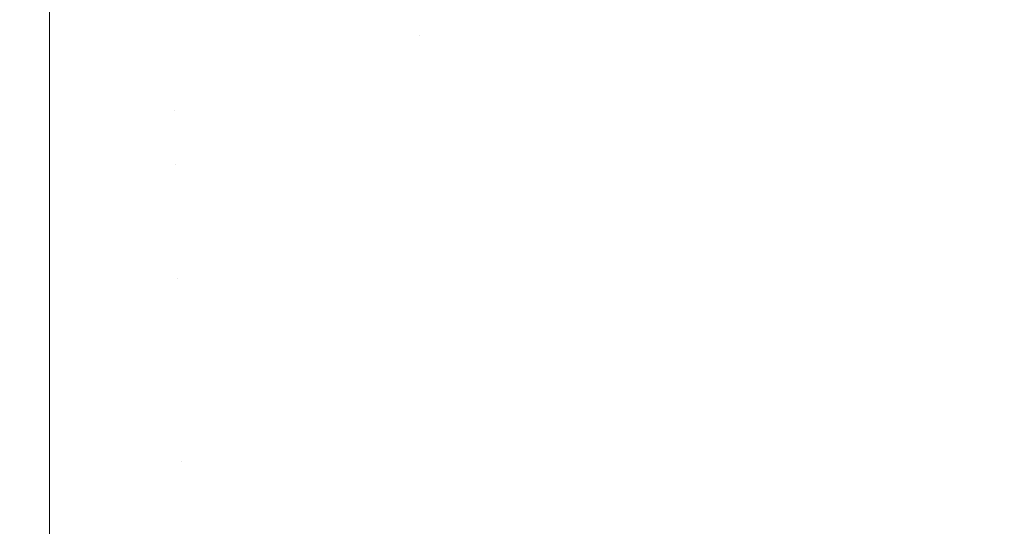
# Model space of a CAD drawing. Header units: centimetres. Extents: x -17.1 to 18.2, y 3.4 to 5.2.
# Tile 200 of 256: x 6.2249 to 6.2631, y 3.6499 to 3.6696. Entities that reach past the tile are written whole.
import ezdxf

# ---------------------------------------------------------------- set-up
doc = ezdxf.new("R2010")
doc.units = ezdxf.units.CM
doc.header["$LTSCALE"] = 2.54
doc.layers.add('Lucido design-1', color=7, linetype='Continuous')

# ---------------------------------------------------------------- blocks, each defined once
blk = doc.blocks.new('Gruppo-4-1')
at = {"color": 7, "linetype": 'Continuous', "lineweight": 9}
blk.add_3dface([(-17.020308, 5.100212, -1872.215514), (-17.020308, 3.500212, -1872.215514), (18.147234, 3.500212, -1872.215514), (18.147234, 5.100212, -1872.215514)], dxfattribs=at)
for points, invisible_edges in [([(18.147234, 5.100212, -1873.015514), (6.24222, 3.601209, -1873.015514), (6.247738, 3.602007, -1873.015514)], 9), ([(6.24222, 3.601209, -1873.015514), (18.147234, 5.100212, -1873.015514), (18.147234, 3.500212, -1873.015514)], 9), ([(18.147234, 5.100212, -1873.015514), (6.247738, 3.602007, -1873.015514), (6.250767, 3.602575, -1873.015514)], 9), ([(6.250767, 3.602575, -1873.015514), (6.253268, 3.603044, -1873.015514), (18.147234, 5.100212, -1873.015514)], 10), ([(18.147234, 5.100212, -1873.015514), (6.253268, 3.603044, -1873.015514), (6.258817, 3.604324, -1873.015514)], 9), ([(18.147234, 5.100212, -1873.015514), (6.258817, 3.604324, -1873.015514), (6.26439, 3.605856, -1873.015514)], 9), ([(6.259869, 3.669454, -1872.992638), (6.259568, 3.671504, -1872.990856), (6.264221, 3.673173, -1872.990856), (6.264563, 3.671138, -1872.992638)], 15), ([(6.254618, 3.672041, -1872.989037), (6.254868, 3.670047, -1872.990856), (6.250126, 3.668808, -1872.990856), (6.249918, 3.670812, -1872.989037)], 15), ([(6.24042, 3.669013, -1872.989037), (6.240298, 3.670962, -1872.987182), (6.242663, 3.671325, -1872.987182)], 11), ([(6.242663, 3.671325, -1872.987182), (6.245183, 3.669801, -1872.989037), (6.24042, 3.669013, -1872.989037)], 11), ([(6.255127, 3.667984, -1872.992638), (6.254868, 3.670047, -1872.990856), (6.259568, 3.671504, -1872.990856), (6.259869, 3.669454, -1872.992638)], 15), ([(-5.099108, 3.670923, -1872.986225), (6.226033, 3.670923, -1872.986225), (6.226033, 3.667771, -1872.989242), (-5.099108, 3.667771, -1872.989242)], 5), ([(6.226033, 3.667771, -1872.989242), (6.226033, 3.670923, -1872.986225), (6.230797, 3.670065, -1872.987182), (6.230838, 3.668108, -1872.989037)], 14), ([(6.235636, 3.668447, -1872.989037), (6.235555, 3.670401, -1872.987182), (6.240298, 3.670962, -1872.987182), (6.24042, 3.669013, -1872.989037)], 15), ([(6.249918, 3.670812, -1872.989037), (6.250126, 3.668808, -1872.990856), (6.24535, 3.667788, -1872.990856), (6.245183, 3.669801, -1872.989037)], 15), ([(6.264563, 3.671138, -1872.992638), (6.264917, 3.669036, -1872.994379), (6.26018, 3.667336, -1872.994379), (6.259869, 3.669454, -1872.992638)], 15), ([(6.230838, 3.668108, -1872.989037), (6.230797, 3.670065, -1872.987182), (6.235555, 3.670401, -1872.987182), (6.235636, 3.668447, -1872.989037)], 15), ([(6.250342, 3.666734, -1872.992638), (6.250126, 3.668808, -1872.990856), (6.254868, 3.670047, -1872.990856), (6.255127, 3.667984, -1872.992638)], 15), ([(6.245183, 3.669801, -1872.989037), (6.24535, 3.667788, -1872.990856), (6.240545, 3.666993, -1872.990856), (6.24042, 3.669013, -1872.989037)], 15), ([(6.259869, 3.669454, -1872.992638), (6.26018, 3.667336, -1872.994379), (6.255394, 3.665853, -1872.994379), (6.255127, 3.667984, -1872.992638)], 15), ([(6.24042, 3.669013, -1872.989037), (6.240545, 3.666993, -1872.990856), (6.23572, 3.666422, -1872.990856), (6.235636, 3.668447, -1872.989037)], 15), ([(6.2605, 3.66515, -1872.996074), (6.26018, 3.667336, -1872.994379), (6.264917, 3.669036, -1872.994379), (6.265282, 3.666866, -1872.996074)], 15), ([(6.245523, 3.665705, -1872.992638), (6.24535, 3.667788, -1872.990856), (6.250126, 3.668808, -1872.990856), (6.250342, 3.666734, -1872.992638)], 15), ([(6.226033, 3.667771, -1872.989242), (6.230838, 3.668108, -1872.989037), (6.23088, 3.66608, -1872.990856)], 11), ([(6.235636, 3.668447, -1872.989037), (6.23572, 3.666422, -1872.990856), (6.23088, 3.66608, -1872.990856), (6.230838, 3.668108, -1872.989037)], 15), ([(-5.099108, 3.667771, -1872.989242), (6.226033, 3.667771, -1872.989242), (6.226033, 3.664491, -1872.992118), (-5.099108, 3.664491, -1872.992118)], 5), ([(6.23088, 3.66608, -1872.990856), (6.226033, 3.664491, -1872.992118), (6.226033, 3.667771, -1872.989242)], 9), ([(6.240675, 3.664902, -1872.992638), (6.240545, 3.666993, -1872.990856), (6.24535, 3.667788, -1872.990856), (6.245523, 3.665705, -1872.992638)], 15), ([(6.255127, 3.667984, -1872.992638), (6.255394, 3.665853, -1872.994379), (6.250565, 3.664591, -1872.994379), (6.250342, 3.666734, -1872.992638)], 15), ([(6.255669, 3.663653, -1872.996074), (6.255394, 3.665853, -1872.994379), (6.26018, 3.667336, -1872.994379), (6.2605, 3.66515, -1872.996074)], 15), ([(6.235807, 3.664327, -1872.992638), (6.23572, 3.666422, -1872.990856), (6.240545, 3.666993, -1872.990856), (6.240675, 3.664902, -1872.992638)], 15), ([(6.250342, 3.666734, -1872.992638), (6.250565, 3.664591, -1872.994379), (6.245702, 3.663553, -1872.994379), (6.245523, 3.665705, -1872.992638)], 15), ([(6.265282, 3.666866, -1872.996074), (6.265658, 3.66463, -1872.99772), (6.26083, 3.662898, -1872.99772), (6.2605, 3.66515, -1872.996074)], 15), ([(6.230923, 3.663981, -1872.992638), (6.23088, 3.66608, -1872.990856), (6.23572, 3.666422, -1872.990856), (6.235807, 3.664327, -1872.992638)], 15), ([(6.226033, 3.664491, -1872.992118), (6.23088, 3.66608, -1872.990856), (6.230923, 3.663981, -1872.992638)], 11), ([(6.250796, 3.662379, -1872.996074), (6.250565, 3.664591, -1872.994379), (6.255394, 3.665853, -1872.994379), (6.255669, 3.663653, -1872.996074)], 15), ([(6.245523, 3.665705, -1872.992638), (6.245702, 3.663553, -1872.994379), (6.24081, 3.662743, -1872.994379), (6.240675, 3.664902, -1872.992638)], 15), ([(6.2605, 3.66515, -1872.996074), (6.26083, 3.662898, -1872.99772), (6.255953, 3.661387, -1872.99772), (6.255669, 3.663653, -1872.996074)], 15), ([(6.240675, 3.664902, -1872.992638), (6.24081, 3.662743, -1872.994379), (6.235896, 3.662162, -1872.994379), (6.235807, 3.664327, -1872.992638)], 15), ([(-5.099108, 3.664491, -1872.992118), (6.226033, 3.664491, -1872.992118), (6.226033, 3.661088, -1872.994849), (-5.099108, 3.661088, -1872.994849)], 5), ([(6.230923, 3.663981, -1872.992638), (6.230968, 3.661813, -1872.994379), (6.226033, 3.661088, -1872.994849), (6.226033, 3.664491, -1872.992118)], 11), ([(6.235807, 3.664327, -1872.992638), (6.235896, 3.662162, -1872.994379), (6.230968, 3.661813, -1872.994379), (6.230923, 3.663981, -1872.992638)], 15), ([(6.245886, 3.661332, -1872.996074), (6.245702, 3.663553, -1872.994379), (6.250565, 3.664591, -1872.994379), (6.250796, 3.662379, -1872.996074)], 15), ([(6.26117, 3.660581, -1872.999315), (6.26083, 3.662898, -1872.99772), (6.265658, 3.66463, -1872.99772), (6.266045, 3.66233, -1872.999315)], 15), ([(6.240948, 3.660514, -1872.996074), (6.24081, 3.662743, -1872.994379), (6.245702, 3.663553, -1872.994379), (6.245886, 3.661332, -1872.996074)], 15), ([(6.255669, 3.663653, -1872.996074), (6.255953, 3.661387, -1872.99772), (6.251033, 3.660101, -1872.99772), (6.250796, 3.662379, -1872.996074)], 15), ([(6.235989, 3.659928, -1872.996074), (6.235896, 3.662162, -1872.994379), (6.24081, 3.662743, -1872.994379), (6.240948, 3.660514, -1872.996074)], 15), ([(6.256245, 3.659055, -1872.999315), (6.255953, 3.661387, -1872.99772), (6.26083, 3.662898, -1872.99772), (6.26117, 3.660581, -1872.999315)], 15), ([(6.250796, 3.662379, -1872.996074), (6.251033, 3.660101, -1872.99772), (6.246077, 3.659043, -1872.99772), (6.245886, 3.661332, -1872.996074)], 15), ([(6.231015, 3.659576, -1872.996074), (6.230968, 3.661813, -1872.994379), (6.235896, 3.662162, -1872.994379), (6.235989, 3.659928, -1872.996074)], 15), ([(6.266045, 3.66233, -1872.999315), (6.266443, 3.659966, -1873.000853), (6.261519, 3.658199, -1873.000853), (6.26117, 3.660581, -1872.999315)], 15), ([(6.226033, 3.661088, -1872.994849), (6.230968, 3.661813, -1872.994379), (6.231015, 3.659576, -1872.996074)], 11), ([(6.245886, 3.661332, -1872.996074), (6.246077, 3.659043, -1872.99772), (6.241091, 3.658217, -1872.99772), (6.240948, 3.660514, -1872.996074)], 15), ([(6.251277, 3.657756, -1872.999315), (6.251033, 3.660101, -1872.99772), (6.255953, 3.661387, -1872.99772), (6.256245, 3.659055, -1872.999315)], 15), ([(-5.099108, 3.661088, -1872.994849), (6.226033, 3.661088, -1872.994849), (6.226033, 3.65757, -1872.997429), (-5.099108, 3.65757, -1872.997429)], 5), ([(6.226033, 3.65757, -1872.997429), (6.226033, 3.661088, -1872.994849), (6.231015, 3.659576, -1872.996074)], 10), ([(6.240948, 3.660514, -1872.996074), (6.241091, 3.658217, -1872.99772), (6.236084, 3.657626, -1872.99772), (6.235989, 3.659928, -1872.996074)], 15), ([(6.26117, 3.660581, -1872.999315), (6.261519, 3.658199, -1873.000853), (6.256545, 3.656658, -1873.000853), (6.256245, 3.659055, -1872.999315)], 15), ([(6.246272, 3.656688, -1872.999315), (6.246077, 3.659043, -1872.99772), (6.251033, 3.660101, -1872.99772), (6.251277, 3.657756, -1872.999315)], 15), ([(6.235989, 3.659928, -1872.996074), (6.236084, 3.657626, -1872.99772), (6.231062, 3.65727, -1872.99772), (6.231015, 3.659576, -1872.996074)], 15), ([(6.261878, 3.655755, -1873.002333), (6.261519, 3.658199, -1873.000853), (6.266443, 3.659966, -1873.000853), (6.266851, 3.65754, -1873.002333)], 15), ([(6.231015, 3.659576, -1872.996074), (6.231062, 3.65727, -1872.99772), (6.226033, 3.65757, -1872.997429)], 11), ([(6.241238, 3.655854, -1872.999315), (6.241091, 3.658217, -1872.99772), (6.246077, 3.659043, -1872.99772), (6.246272, 3.656688, -1872.999315)], 15), ([(6.256245, 3.659055, -1872.999315), (6.256545, 3.656658, -1873.000853), (6.251528, 3.655346, -1873.000853), (6.251277, 3.657756, -1872.999315)], 15), ([(6.236182, 3.655257, -1872.999315), (6.236084, 3.657626, -1872.99772), (6.241091, 3.658217, -1872.99772), (6.241238, 3.655854, -1872.999315)], 15), ([(6.256854, 3.654199, -1873.002333), (6.256545, 3.656658, -1873.000853), (6.261519, 3.658199, -1873.000853), (6.261878, 3.655755, -1873.002333)], 15), ([(-5.099108, 3.65757, -1872.997429), (6.226033, 3.65757, -1872.997429), (6.226033, 3.653942, -1872.999853), (-5.099108, 3.653942, -1872.999853)], 5), ([(6.226033, 3.653942, -1872.999853), (6.226033, 3.65757, -1872.997429), (6.231062, 3.65727, -1872.99772), (6.231111, 3.654898, -1872.999315)], 14), ([(6.231111, 3.654898, -1872.999315), (6.231062, 3.65727, -1872.99772), (6.236084, 3.657626, -1872.99772), (6.236182, 3.655257, -1872.999315)], 15), ([(6.251277, 3.657756, -1872.999315), (6.251528, 3.655346, -1873.000853), (6.246474, 3.654268, -1873.000853), (6.246272, 3.656688, -1872.999315)], 15), ([(6.266851, 3.65754, -1873.002333), (6.267269, 3.655054, -1873.003749), (6.262245, 3.653251, -1873.003749), (6.261878, 3.655755, -1873.002333)], 15), ([(6.246272, 3.656688, -1872.999315), (6.246474, 3.654268, -1873.000853), (6.24139, 3.653426, -1873.000853), (6.241238, 3.655854, -1872.999315)], 15), ([(6.251785, 3.652874, -1873.002333), (6.251528, 3.655346, -1873.000853), (6.256545, 3.656658, -1873.000853), (6.256854, 3.654199, -1873.002333)], 15), ([(6.241238, 3.655854, -1872.999315), (6.24139, 3.653426, -1873.000853), (6.236283, 3.652822, -1873.000853), (6.236182, 3.655257, -1872.999315)], 15), ([(6.261878, 3.655755, -1873.002333), (6.262245, 3.653251, -1873.003749), (6.257169, 3.651678, -1873.003749), (6.256854, 3.654199, -1873.002333)], 15), ([(6.236182, 3.655257, -1872.999315), (6.236283, 3.652822, -1873.000853), (6.231162, 3.65246, -1873.000853), (6.231111, 3.654898, -1872.999315)], 15), ([(6.24668, 3.651784, -1873.002333), (6.246474, 3.654268, -1873.000853), (6.251528, 3.655346, -1873.000853), (6.251785, 3.652874, -1873.002333)], 15), ([(6.231111, 3.654898, -1872.999315), (6.231162, 3.65246, -1873.000853), (6.226033, 3.653942, -1872.999853)], 11), ([(6.262245, 3.653251, -1873.003749), (6.267269, 3.655054, -1873.003749), (6.267697, 3.65251, -1873.0051), (6.262621, 3.650688, -1873.0051)], 15), ([(-5.099108, 3.653942, -1872.999853), (6.226033, 3.653942, -1872.999853), (6.226033, 3.650212, -1873.002117), (-5.099108, 3.650212, -1873.002117)], 5), ([(6.226033, 3.650212, -1873.002117), (6.226033, 3.653942, -1872.999853), (6.231162, 3.65246, -1873.000853)], 10), ([(6.241545, 3.650934, -1873.002333), (6.24139, 3.653426, -1873.000853), (6.246474, 3.654268, -1873.000853), (6.24668, 3.651784, -1873.002333)], 15), ([(6.256854, 3.654199, -1873.002333), (6.257169, 3.651678, -1873.003749), (6.252049, 3.65034, -1873.003749), (6.251785, 3.652874, -1873.002333)], 15), ([(6.236387, 3.650324, -1873.002333), (6.236283, 3.652822, -1873.000853), (6.24139, 3.653426, -1873.000853), (6.241545, 3.650934, -1873.002333)], 15), ([(6.262621, 3.650688, -1873.0051), (6.257492, 3.649099, -1873.0051), (6.257169, 3.651678, -1873.003749), (6.262245, 3.653251, -1873.003749)], 15), ([(6.231214, 3.649958, -1873.002333), (6.231162, 3.65246, -1873.000853), (6.236283, 3.652822, -1873.000853), (6.236387, 3.650324, -1873.002333)], 15), ([(6.251785, 3.652874, -1873.002333), (6.252049, 3.65034, -1873.003749), (6.246892, 3.649239, -1873.003749), (6.24668, 3.651784, -1873.002333)], 15), ([(6.231162, 3.65246, -1873.000853), (6.231214, 3.649958, -1873.002333), (6.226033, 3.650212, -1873.002117)], 11), ([(6.262621, 3.650688, -1873.0051), (6.267697, 3.65251, -1873.0051), (6.268134, 3.64991, -1873.006381), (6.263005, 3.64807, -1873.006381)], 15), ([(6.24668, 3.651784, -1873.002333), (6.246892, 3.649239, -1873.003749), (6.241704, 3.64838, -1873.003749), (6.241545, 3.650934, -1873.002333)], 15), ([(6.252049, 3.65034, -1873.003749), (6.257169, 3.651678, -1873.003749), (6.257492, 3.649099, -1873.0051), (6.252319, 3.647747, -1873.0051)], 15), ([(6.241545, 3.650934, -1873.002333), (6.241704, 3.64838, -1873.003749), (6.236493, 3.647764, -1873.003749), (6.236387, 3.650324, -1873.002333)], 15), ([(6.263005, 3.64807, -1873.006381), (6.257823, 3.646464, -1873.006381), (6.257492, 3.649099, -1873.0051), (6.262621, 3.650688, -1873.0051)], 15), ([(-5.099108, 3.650212, -1873.002117), (6.226033, 3.650212, -1873.002117), (6.226033, 3.646387, -1873.004215), (-5.099108, 3.646387, -1873.004215)], 5), ([(6.231214, 3.649958, -1873.002333), (6.231267, 3.647394, -1873.003749), (6.226033, 3.646387, -1873.004215), (6.226033, 3.650212, -1873.002117)], 11), ([(6.236387, 3.650324, -1873.002333), (6.236493, 3.647764, -1873.003749), (6.231267, 3.647394, -1873.003749), (6.231214, 3.649958, -1873.002333)], 15), ([(6.252319, 3.647747, -1873.0051), (6.247108, 3.646635, -1873.0051), (6.246892, 3.649239, -1873.003749), (6.252049, 3.65034, -1873.003749)], 15)]:
    blk.add_3dface(points, dxfattribs=dict(at, invisible_edges=invisible_edges))
blk = doc.blocks.new('Gruppo-5-1')
at = {"color": 7}
blk.add_blockref('Gruppo-4-1', (0, 0), dxfattribs=at)

msp = doc.modelspace()

# ---------------------------------------------------------------- block references
at = {"layer": 'Lucido design-1', "color": 7}
msp.add_blockref('Gruppo-5-1', (0, 0), dxfattribs=at)

doc.saveas('drawing.dxf')
